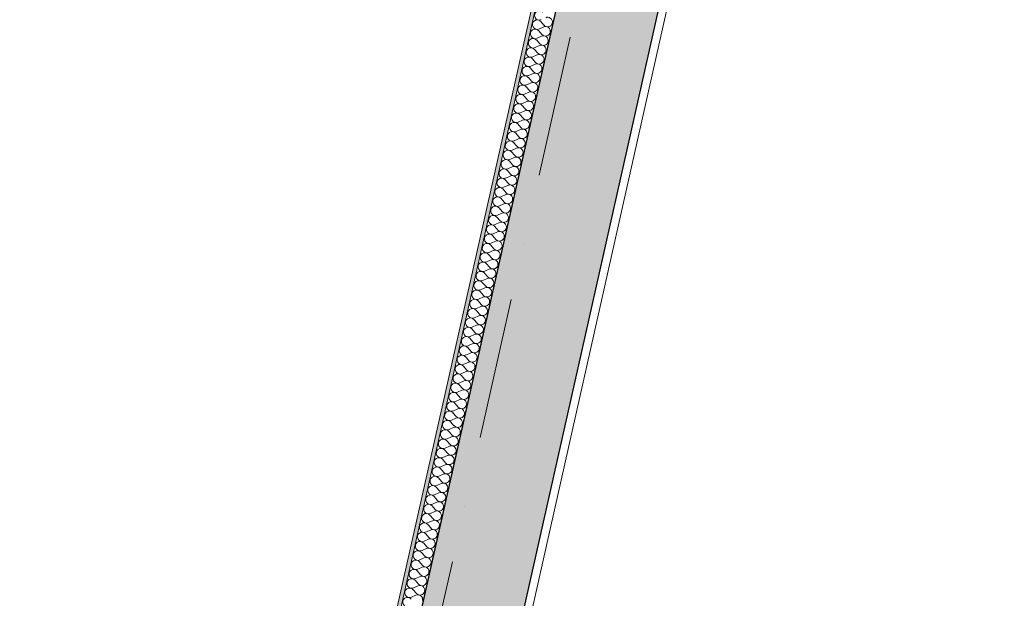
# Model space of a CAD drawing. Header units: millimetres. Extents: x -7218511 to -6645009, y 6003432 to 6221853.
# Tile 51 of 147: x -7184638 to -7182183, y 6146907 to 6148350. Entities that reach past the tile are written whole.
import ezdxf
from ezdxf.enums import TextEntityAlignment as Align

# ---------------------------------------------------------------- set-up
doc = ezdxf.new("R2010")
doc.units = ezdxf.units.MM
doc.header["$MEASUREMENT"] = 0
doc.linetypes.add('Штрихпунктирная', pattern=[670.277762, 352.777767, -176.388884, 0, -141.111112])
for name, color, linetype in [('S - МОП.АР', 7, 'Continuous'), ('АР-Стены_внешние_.АР', 7, 'Continuous'), ('АР-Стены_Перегородки_межквартирные_200.АР', 7, 'Continuous'), ('АР-Чертеж-Оси_Осевые размеры.АР', 7, 'Continuous')]:
    doc.layers.add(name, color=color, linetype=linetype)
for name, color, linetype, lineweight in [('АР-Стены_внешние_.АР_Ном._пера__1', 7, 'Continuous', 0), ('АР-Стены_Перегородки_межквартирные_200.АР_Ном._пера__1', 7, 'Continuous', 15), ('АР-Чертеж-Оси_Осевые размеры.АР_Ном._пера__120', 7, 'Continuous', 0)]:
    doc.layers.add(name, color=color, linetype=linetype, lineweight=lineweight)
doc.styles.add('РЎР“Р•РќР•Р\xa0Р\x98Р\xa0_РЎРўР\x98Р›Р¬_4', font='GOTHIC.TTF')

# ---------------------------------------------------------------- blocks, each defined once
blk = doc.blocks.new('*X375', base_point=(-6566190.3, 6562677.8))
at = {"layer": 'АР-Стены_Перегородки_межквартирные_200.АР_Ном._пера__1', "color": 7, "linetype": 'Continuous', "lineweight": 0}
for p, q in [((-7183344, 6148321.8), (-7183336.3, 6148312.7)), ((-7183343, 6148326.4), (-7183332.1, 6148331.3)), ((-7183338.8, 6148345), (-7183331.1, 6148336)), ((-7183349.3, 6148298.6), (-7183341.5, 6148289.5)), ((-7183348.2, 6148303.2), (-7183337.4, 6148308.1)), ((-7183354.5, 6148275.3), (-7183346.7, 6148266.3)), ((-7183353.4, 6148280), (-7183342.6, 6148284.8)), ((-7183359.7, 6148252.1), (-7183352, 6148243)), ((-7183358.7, 6148256.7), (-7183347.8, 6148261.6)), ((-7183364.9, 6148228.9), (-7183357.2, 6148219.8)), ((-7183363.9, 6148233.5), (-7183353, 6148238.4)), ((-7183370.1, 6148205.6), (-7183362.4, 6148196.6)), ((-7183369.1, 6148210.3), (-7183358.2, 6148215.2)), ((-7183375.3, 6148182.4), (-7183367.6, 6148173.3)), ((-7183374.3, 6148187), (-7183363.4, 6148191.9)), ((-7183380.6, 6148159.2), (-7183372.8, 6148150.1)), ((-7183379.5, 6148163.8), (-7183368.7, 6148168.7)), ((-7183385.8, 6148135.9), (-7183378.1, 6148126.9)), ((-7183384.7, 6148140.6), (-7183373.9, 6148145.5)), ((-7183391, 6148112.7), (-7183383.3, 6148103.6)), ((-7183390, 6148117.4), (-7183379.1, 6148122.2)), ((-7183400.4, 6148070.9), (-7183389.5, 6148075.8)), ((-7183396.2, 6148089.5), (-7183388.5, 6148080.4)), ((-7183395.2, 6148094.1), (-7183384.3, 6148099)), ((-7183405.6, 6148047.7), (-7183394.8, 6148052.5)), ((-7183401.4, 6148066.2), (-7183393.7, 6148057.2)), ((-7183410.8, 6148024.4), (-7183400, 6148029.3)), ((-7183406.7, 6148043), (-7183398.9, 6148034)), ((-7183416, 6148001.2), (-7183405.2, 6148006.1)), ((-7183411.9, 6148019.8), (-7183404.1, 6148010.7)), ((-7183421.3, 6147978), (-7183410.4, 6147982.8)), ((-7183417.1, 6147996.6), (-7183409.4, 6147987.5)), ((-7183426.5, 6147954.7), (-7183415.6, 6147959.6)), ((-7183422.3, 6147973.3), (-7183414.6, 6147964.3)), ((-7183431.7, 6147931.5), (-7183420.8, 6147936.4)), ((-7183427.5, 6147950.1), (-7183419.8, 6147941)), ((-7183436.9, 6147908.3), (-7183426.1, 6147913.2)), ((-7183432.7, 6147926.9), (-7183425, 6147917.8)), ((-7183443.2, 6147880.4), (-7183435.4, 6147871.3)), ((-7183442.1, 6147885), (-7183431.3, 6147889.9)), ((-7183438, 6147903.6), (-7183430.2, 6147894.6)), ((-7183448.4, 6147857.2), (-7183440.7, 6147848.1)), ((-7183447.3, 6147861.8), (-7183436.5, 6147866.7)), ((-7183453.6, 6147833.9), (-7183445.9, 6147824.9)), ((-7183452.6, 6147838.6), (-7183441.7, 6147843.5)), ((-7183458.8, 6147810.7), (-7183451.1, 6147801.6)), ((-7183457.8, 6147815.3), (-7183446.9, 6147820.2)), ((-7183464, 6147787.5), (-7183456.3, 6147778.4)), ((-7183463, 6147792.1), (-7183452.1, 6147797)), ((-7183469.3, 6147764.2), (-7183461.5, 6147755.2)), ((-7183468.2, 6147768.9), (-7183457.4, 6147773.8)), ((-7183474.5, 6147741), (-7183466.8, 6147732)), ((-7183473.4, 6147745.7), (-7183462.6, 6147750.5)), ((-7183479.7, 6147717.8), (-7183472, 6147708.7)), ((-7183478.7, 6147722.4), (-7183467.8, 6147727.3)), ((-7183484.9, 6147694.5), (-7183477.2, 6147685.5)), ((-7183483.9, 6147699.2), (-7183473, 6147704.1)), ((-7183490.1, 6147671.3), (-7183482.4, 6147662.3)), ((-7183489.1, 6147676), (-7183478.2, 6147680.8)), ((-7183499.5, 6147629.5), (-7183488.7, 6147634.4)), ((-7183495.4, 6147648.1), (-7183487.6, 6147639)), ((-7183494.3, 6147652.7), (-7183483.4, 6147657.6)), ((-7183504.7, 6147606.3), (-7183493.9, 6147611.2)), ((-7183500.6, 6147624.9), (-7183492.8, 6147615.8)), ((-7183510, 6147583), (-7183499.1, 6147587.9)), ((-7183505.8, 6147601.6), (-7183498.1, 6147592.6)), ((-7183515.2, 6147559.8), (-7183504.3, 6147564.7)), ((-7183511, 6147578.4), (-7183503.3, 6147569.3)), ((-7183520.4, 6147536.6), (-7183509.5, 6147541.5)), ((-7183516.2, 6147555.2), (-7183508.5, 6147546.1)), ((-7183525.6, 6147513.3), (-7183514.8, 6147518.2)), ((-7183521.4, 6147531.9), (-7183513.7, 6147522.9)), ((-7183530.8, 6147490.1), (-7183520, 6147495)), ((-7183526.7, 6147508.7), (-7183518.9, 6147499.6)), ((-7183537.1, 6147462.2), (-7183529.4, 6147453.2)), ((-7183536, 6147466.9), (-7183525.2, 6147471.8)), ((-7183531.9, 6147485.5), (-7183524.1, 6147476.4)), ((-7183542.3, 6147439), (-7183534.6, 6147430)), ((-7183541.3, 6147443.7), (-7183530.4, 6147448.5)), ((-7183547.5, 6147415.8), (-7183539.8, 6147406.7)), ((-7183546.5, 6147420.4), (-7183535.6, 6147425.3)), ((-7183552.7, 6147392.5), (-7183545, 6147383.5)), ((-7183551.7, 6147397.2), (-7183540.8, 6147402.1)), ((-7183558, 6147369.3), (-7183550.2, 6147360.3)), ((-7183556.9, 6147374), (-7183546.1, 6147378.8)), ((-7183563.2, 6147346.1), (-7183555.5, 6147337)), ((-7183562.1, 6147350.7), (-7183551.3, 6147355.6)), ((-7183568.4, 6147322.9), (-7183560.7, 6147313.8)), ((-7183567.4, 6147327.5), (-7183556.5, 6147332.4)), ((-7183573.6, 6147299.6), (-7183565.9, 6147290.6)), ((-7183572.6, 6147304.3), (-7183561.7, 6147309.2)), ((-7183578.8, 6147276.4), (-7183571.1, 6147267.3)), ((-7183577.8, 6147281), (-7183566.9, 6147285.9)), ((-7183584, 6147253.2), (-7183576.3, 6147244.1)), ((-7183583, 6147257.8), (-7183572.1, 6147262.7)), ((-7183589.3, 6147229.9), (-7183581.5, 6147220.9)), ((-7183588.2, 6147234.6), (-7183577.4, 6147239.5)), ((-7183598.7, 6147188.1), (-7183587.8, 6147193)), ((-7183594.5, 6147206.7), (-7183586.8, 6147197.6)), ((-7183593.4, 6147211.3), (-7183582.6, 6147216.2)), ((-7183603.9, 6147164.9), (-7183593, 6147169.8)), ((-7183599.7, 6147183.5), (-7183592, 6147174.4)), ((-7183609.1, 6147141.7), (-7183598.2, 6147146.5)), ((-7183604.9, 6147160.2), (-7183597.2, 6147151.2)), ((-7183614.3, 6147118.4), (-7183603.5, 6147123.3)), ((-7183610.1, 6147137), (-7183602.4, 6147128)), ((-7183619.5, 6147095.2), (-7183608.7, 6147100.1)), ((-7183615.4, 6147113.8), (-7183607.6, 6147104.7)), ((-7183624.7, 6147072), (-7183613.9, 6147076.8)), ((-7183620.6, 6147090.5), (-7183612.8, 6147081.5)), ((-7183630, 6147048.7), (-7183619.1, 6147053.6)), ((-7183625.8, 6147067.3), (-7183618.1, 6147058.3)), ((-7183636.2, 6147020.9), (-7183628.5, 6147011.8)), ((-7183635.2, 6147025.5), (-7183624.3, 6147030.4)), ((-7183631, 6147044.1), (-7183623.3, 6147035)), ((-7183641.4, 6146997.6), (-7183633.7, 6146988.6)), ((-7183640.4, 6147002.3), (-7183629.5, 6147007.2)), ((-7183646.7, 6146974.4), (-7183638.9, 6146965.3)), ((-7183645.6, 6146979), (-7183634.8, 6146983.9)), ((-7183651.9, 6146951.2), (-7183644.1, 6146942.1)), ((-7183650.8, 6146955.8), (-7183640, 6146960.7)), ((-7183657.1, 6146927.9), (-7183649.4, 6146918.9)), ((-7183656.1, 6146932.6), (-7183645.2, 6146937.5)), ((-7183661.3, 6146909.3), (-7183650.4, 6146914.2))]:
    blk.add_line(p, q, dxfattribs=at)
for centre, start, end in [((-7183342.7, 6148360.5), 40.4717, 294.2115), ((-7183347.9, 6148337.3), 40.4717, 294.2115), ((-7183322, 6148343.7), 347.3416, 114.2115), ((-7183353.1, 6148314.1), 40.4717, 294.2115), ((-7183327.3, 6148320.5), 347.3416, 114.2115), ((-7183322, 6148343.7), 220.4717, 347.3416), ((-7183358.3, 6148290.8), 40.4717, 294.2115), ((-7183332.5, 6148297.2), 347.3416, 114.2115), ((-7183327.3, 6148320.5), 220.4717, 347.3416), ((-7183363.5, 6148267.6), 40.4717, 294.2115), ((-7183337.7, 6148274), 347.3416, 114.2115), ((-7183332.5, 6148297.2), 220.4717, 347.3416), ((-7183368.7, 6148244.4), 40.4717, 294.2115), ((-7183342.9, 6148250.8), 220.4717, 347.3416), ((-7183342.9, 6148250.8), 347.3416, 114.2115), ((-7183337.7, 6148274), 220.4717, 347.3416), ((-7183374, 6148221.1), 40.4717, 294.2115), ((-7183348.1, 6148227.5), 220.4717, 347.3416), ((-7183348.1, 6148227.5), 347.3416, 114.2115), ((-7183379.2, 6148197.9), 40.4717, 294.2115), ((-7183353.3, 6148204.3), 220.4717, 347.3416), ((-7183353.3, 6148204.3), 347.3416, 114.2115), ((-7183384.4, 6148174.7), 40.4717, 294.2115), ((-7183358.6, 6148181.1), 220.4717, 347.3416), ((-7183358.6, 6148181.1), 347.3416, 114.2115), ((-7183389.6, 6148151.4), 40.4717, 294.2115), ((-7183363.8, 6148157.8), 220.4717, 347.3416), ((-7183363.8, 6148157.8), 347.3416, 114.2115), ((-7183394.8, 6148128.2), 40.4717, 294.2115), ((-7183369, 6148134.6), 220.4717, 347.3416), ((-7183369, 6148134.6), 347.3416, 114.2115), ((-7183400.1, 6148105), 40.4717, 294.2115), ((-7183374.2, 6148111.4), 220.4717, 347.3416), ((-7183374.2, 6148111.4), 347.3416, 114.2115), ((-7183405.3, 6148081.7), 40.4717, 294.2115), ((-7183384.7, 6148064.9), 347.3416, 114.2115), ((-7183379.4, 6148088.1), 220.4717, 347.3416), ((-7183379.4, 6148088.1), 347.3416, 114.2115), ((-7183410.5, 6148058.5), 40.4717, 294.2115), ((-7183389.9, 6148041.7), 347.3416, 114.2115), ((-7183384.7, 6148064.9), 220.4717, 347.3416), ((-7183415.7, 6148035.3), 40.4717, 294.2115), ((-7183395.1, 6148018.5), 347.3416, 114.2115), ((-7183389.9, 6148041.7), 220.4717, 347.3416), ((-7183420.9, 6148012.1), 40.4717, 294.2115), ((-7183400.3, 6147995.2), 347.3416, 114.2115), ((-7183395.1, 6148018.5), 220.4717, 347.3416), ((-7183431.4, 6147965.6), 40.4717, 294.2115), ((-7183426.1, 6147988.8), 40.4717, 294.2115), ((-7183405.5, 6147972), 347.3416, 114.2115), ((-7183400.3, 6147995.2), 220.4717, 347.3416), ((-7183436.6, 6147942.4), 40.4717, 294.2115), ((-7183410.7, 6147948.8), 347.3416, 114.2115), ((-7183405.5, 6147972), 220.4717, 347.3416), ((-7183441.8, 6147919.1), 40.4717, 294.2115), ((-7183416, 6147925.5), 347.3416, 114.2115), ((-7183410.7, 6147948.8), 220.4717, 347.3416), ((-7183447, 6147895.9), 40.4717, 294.2115), ((-7183421.2, 6147902.3), 347.3416, 114.2115), ((-7183416, 6147925.5), 220.4717, 347.3416), ((-7183452.2, 6147872.7), 40.4717, 294.2115), ((-7183426.4, 6147879.1), 347.3416, 114.2115), ((-7183421.2, 6147902.3), 220.4717, 347.3416), ((-7183457.4, 6147849.4), 40.4717, 294.2115), ((-7183431.6, 6147855.8), 347.3416, 114.2115), ((-7183426.4, 6147879.1), 220.4717, 347.3416), ((-7183462.7, 6147826.2), 40.4717, 294.2115), ((-7183436.8, 6147832.6), 347.3416, 114.2115), ((-7183431.6, 6147855.8), 220.4717, 347.3416), ((-7183467.9, 6147803), 40.4717, 294.2115), ((-7183442, 6147809.4), 220.4717, 347.3416), ((-7183442, 6147809.4), 347.3416, 114.2115), ((-7183436.8, 6147832.6), 220.4717, 347.3416), ((-7183473.1, 6147779.7), 40.4717, 294.2115), ((-7183447.3, 6147786.1), 220.4717, 347.3416), ((-7183447.3, 6147786.1), 347.3416, 114.2115), ((-7183478.3, 6147756.5), 40.4717, 294.2115), ((-7183452.5, 6147762.9), 220.4717, 347.3416), ((-7183452.5, 6147762.9), 347.3416, 114.2115), ((-7183483.5, 6147733.3), 40.4717, 294.2115), ((-7183457.7, 6147739.7), 220.4717, 347.3416), ((-7183457.7, 6147739.7), 347.3416, 114.2115), ((-7183488.8, 6147710.1), 40.4717, 294.2115), ((-7183462.9, 6147716.5), 220.4717, 347.3416), ((-7183462.9, 6147716.5), 347.3416, 114.2115), ((-7183494, 6147686.8), 40.4717, 294.2115), ((-7183468.1, 6147693.2), 220.4717, 347.3416), ((-7183468.1, 6147693.2), 347.3416, 114.2115), ((-7183499.2, 6147663.6), 40.4717, 294.2115), ((-7183478.6, 6147646.8), 347.3416, 114.2115), ((-7183473.3, 6147670), 220.4717, 347.3416), ((-7183473.3, 6147670), 347.3416, 114.2115), ((-7183504.4, 6147640.4), 40.4717, 294.2115), ((-7183483.8, 6147623.5), 347.3416, 114.2115), ((-7183478.6, 6147646.8), 220.4717, 347.3416), ((-7183509.6, 6147617.1), 40.4717, 294.2115), ((-7183489, 6147600.3), 347.3416, 114.2115), ((-7183483.8, 6147623.5), 220.4717, 347.3416), ((-7183514.8, 6147593.9), 40.4717, 294.2115), ((-7183494.2, 6147577.1), 347.3416, 114.2115), ((-7183489, 6147600.3), 220.4717, 347.3416), ((-7183520.1, 6147570.7), 40.4717, 294.2115), ((-7183499.4, 6147553.8), 347.3416, 114.2115), ((-7183494.2, 6147577.1), 220.4717, 347.3416), ((-7183530.5, 6147524.2), 40.4717, 294.2115), ((-7183525.3, 6147547.4), 40.4717, 294.2115), ((-7183504.7, 6147530.6), 347.3416, 114.2115), ((-7183499.4, 6147553.8), 220.4717, 347.3416), ((-7183535.7, 6147501), 40.4717, 294.2115), ((-7183509.9, 6147507.4), 347.3416, 114.2115), ((-7183504.7, 6147530.6), 220.4717, 347.3416), ((-7183540.9, 6147477.7), 40.4717, 294.2115), ((-7183515.1, 6147484.1), 347.3416, 114.2115), ((-7183509.9, 6147507.4), 220.4717, 347.3416), ((-7183546.1, 6147454.5), 40.4717, 294.2115), ((-7183520.3, 6147460.9), 347.3416, 114.2115), ((-7183515.1, 6147484.1), 220.4717, 347.3416), ((-7183551.4, 6147431.3), 40.4717, 294.2115), ((-7183525.5, 6147437.7), 347.3416, 114.2115), ((-7183520.3, 6147460.9), 220.4717, 347.3416), ((-7183556.6, 6147408.1), 40.4717, 294.2115), ((-7183530.7, 6147414.5), 347.3416, 114.2115), ((-7183525.5, 6147437.7), 220.4717, 347.3416), ((-7183561.8, 6147384.8), 40.4717, 294.2115), ((-7183536, 6147391.2), 220.4717, 347.3416), ((-7183536, 6147391.2), 347.3416, 114.2115), ((-7183530.7, 6147414.5), 220.4717, 347.3416), ((-7183567, 6147361.6), 40.4717, 294.2115), ((-7183541.2, 6147368), 220.4717, 347.3416), ((-7183541.2, 6147368), 347.3416, 114.2115), ((-7183572.2, 6147338.4), 40.4717, 294.2115), ((-7183546.4, 6147344.8), 220.4717, 347.3416), ((-7183546.4, 6147344.8), 347.3416, 114.2115), ((-7183577.5, 6147315.1), 40.4717, 294.2115), ((-7183551.6, 6147321.5), 220.4717, 347.3416), ((-7183551.6, 6147321.5), 347.3416, 114.2115), ((-7183582.7, 6147291.9), 40.4717, 294.2115), ((-7183556.8, 6147298.3), 220.4717, 347.3416), ((-7183556.8, 6147298.3), 347.3416, 114.2115), ((-7183587.9, 6147268.7), 40.4717, 294.2115), ((-7183562, 6147275.1), 220.4717, 347.3416), ((-7183562, 6147275.1), 347.3416, 114.2115), ((-7183593.1, 6147245.4), 40.4717, 294.2115), ((-7183567.3, 6147251.8), 220.4717, 347.3416), ((-7183567.3, 6147251.8), 347.3416, 114.2115), ((-7183598.3, 6147222.2), 40.4717, 294.2115), ((-7183577.7, 6147205.4), 347.3416, 114.2115), ((-7183572.5, 6147228.6), 220.4717, 347.3416), ((-7183572.5, 6147228.6), 347.3416, 114.2115), ((-7183603.5, 6147199), 40.4717, 294.2115), ((-7183582.9, 6147182.1), 347.3416, 114.2115), ((-7183577.7, 6147205.4), 220.4717, 347.3416), ((-7183608.8, 6147175.7), 40.4717, 294.2115), ((-7183588.1, 6147158.9), 347.3416, 114.2115), ((-7183582.9, 6147182.1), 220.4717, 347.3416), ((-7183614, 6147152.5), 40.4717, 294.2115), ((-7183593.4, 6147135.7), 347.3416, 114.2115), ((-7183588.1, 6147158.9), 220.4717, 347.3416), ((-7183619.2, 6147129.3), 40.4717, 294.2115), ((-7183598.6, 6147112.5), 347.3416, 114.2115), ((-7183593.4, 6147135.7), 220.4717, 347.3416), ((-7183629.6, 6147082.8), 40.4717, 294.2115), ((-7183624.4, 6147106.1), 40.4717, 294.2115), ((-7183603.8, 6147089.2), 347.3416, 114.2115), ((-7183598.6, 6147112.5), 220.4717, 347.3416), ((-7183634.8, 6147059.6), 40.4717, 294.2115), ((-7183609, 6147066), 347.3416, 114.2115), ((-7183603.8, 6147089.2), 220.4717, 347.3416), ((-7183640.1, 6147036.4), 40.4717, 294.2115), ((-7183614.2, 6147042.8), 347.3416, 114.2115), ((-7183609, 6147066), 220.4717, 347.3416), ((-7183645.3, 6147013.1), 40.4717, 294.2115), ((-7183619.4, 6147019.5), 347.3416, 114.2115), ((-7183614.2, 6147042.8), 220.4717, 347.3416), ((-7183650.5, 6146989.9), 40.4717, 294.2115), ((-7183624.7, 6146996.3), 347.3416, 114.2115), ((-7183619.4, 6147019.5), 220.4717, 347.3416), ((-7183655.7, 6146966.7), 40.4717, 294.2115), ((-7183629.9, 6146973.1), 347.3416, 114.2115), ((-7183624.7, 6146996.3), 220.4717, 347.3416), ((-7183660.9, 6146943.4), 40.4717, 294.2115), ((-7183635.1, 6146949.8), 220.4717, 347.3416), ((-7183635.1, 6146949.8), 347.3416, 114.2115), ((-7183629.9, 6146973.1), 220.4717, 347.3416), ((-7183666.2, 6146920.2), 40.4717, 294.2115), ((-7183640.3, 6146926.6), 220.4717, 347.3416), ((-7183640.3, 6146926.6), 347.3416, 114.2115), ((-7183671.4, 6146897), 40.4717, 294.2115), ((-7183645.5, 6146903.4), 347.3416, 114.2115)]:
    blk.add_arc(centre, 11.9, start, end, dxfattribs=at)
blk = doc.blocks.new('Стена_195_3', base_point=(-7182635.2, 6151615.7))
at = {"layer": 'АР-Стены_Перегородки_межквартирные_200.АР', "linetype": 'Continuous', "lineweight": 0, "true_color": 0x000000}
h = blk.add_hatch(dxfattribs=at)
h.set_pattern_fill('ШТУКАТУРКА__ГИПС_01_0003', color=18, style=0, pattern_type=2)
h.set_pattern_definition([(45, (-6566190.34, 6563027.8), (-111.369318, 111.369318), [0, -105, 0, -157.5]), (110, (-6565840.34, 6563027.8), (148.001588, 53.868173), [0, -77, 0, -133])])
h.paths.add_polyline_path([(-7182635.2, 6151615.7), (-7185915.8, 6137009.4), (-7185906, 6137007.2), (-7182625.5, 6151613.5)])
at = {"layer": 'АР-Стены_Перегородки_межквартирные_200.АР_Ном._пера__1', "color": 7, "linetype": 'Continuous', "lineweight": 0}
blk.add_line((-7182625.5, 6151613.5), (-7185906, 6137007.2), dxfattribs=at)
at = {"layer": 'АР-Стены_Перегородки_межквартирные_200.АР_Ном._пера__1', "color": 7, "linetype": 'Continuous', "lineweight": 0, "flags": 128}
for points in [[(-7182635.2, 6151615.7), (-7185915.8, 6137009.4)], [(-7185857.2, 6136996.2), (-7182576.7, 6151602.5)]]:
    blk.add_lwpolyline(points, dxfattribs=at)
at = {"layer": 'АР-Стены_Перегородки_межквартирные_200.АР', "color": 7, "lineweight": 0}
blk.add_blockref('*X375', (-6566190.3, 6562677.8), dxfattribs=at)
blk = doc.blocks.new('Стандартный Маркер Сетки[4]_3', base_point=(-7182312.1, 6152552))
at = {"layer": 'АР-Чертеж-Оси_Осевые размеры.АР_Ном._пера__120', "color": 7, "linetype": 'Штрихпунктирная', "lineweight": 0}
blk.add_line((-7182531.3, 6151576.3), (-7187093.8, 6131261.9), dxfattribs=at)
at = {"layer": 'АР-Чертеж-Оси_Осевые размеры.АР_Ном._пера__120', "color": 7, "lineweight": 0, "style": 'РЎР“Р•РќР•Р\xa0Р\x98Р\xa0_РЎРўР\x98Р›Р¬_4'}
blk.add_attdef('AC_MarkerText_1', text='', height=350, rotation=347.3417, dxfattribs=at).set_placement((-7187352.5, 6129979.4), align=Align.TOP_CENTER)
blk = doc.blocks.new('Стандартный Маркер Сетки[18]_3', base_point=(-7182312.1, 6152552))
at = {"layer": 'АР-Чертеж-Оси_Осевые размеры.АР_Ном._пера__120', "color": 7, "linetype": 'Штрихпунктирная', "lineweight": 0}
blk.add_line((-7182531.3, 6151576.3), (-7187093.8, 6131261.9), dxfattribs=at)
at = {"layer": 'АР-Чертеж-Оси_Осевые размеры.АР_Ном._пера__120', "color": 7, "lineweight": 0, "style": 'РЎР“Р•РќР•Р\xa0Р\x98Р\xa0_РЎРўР\x98Р›Р¬_4'}
blk.add_attdef('AC_MarkerText_1', text='', height=350, rotation=347.3417, dxfattribs=at).set_placement((-7187352.5, 6129979.4), align=Align.TOP_CENTER)
blk = doc.blocks.new('Стандартный Маркер Сетки[19]_3', base_point=(-7182312.1, 6152552))
at = {"layer": 'АР-Чертеж-Оси_Осевые размеры.АР_Ном._пера__120', "color": 7, "linetype": 'Штрихпунктирная', "lineweight": 0}
blk.add_line((-7182531.3, 6151576.3), (-7187093.8, 6131261.9), dxfattribs=at)
at = {"layer": 'АР-Чертеж-Оси_Осевые размеры.АР_Ном._пера__120', "color": 7, "lineweight": 0, "style": 'РЎР“Р•РќР•Р\xa0Р\x98Р\xa0_РЎРўР\x98Р›Р¬_4'}
blk.add_attdef('AC_MarkerText_1', text='', height=350, rotation=347.3417, dxfattribs=at).set_placement((-7187352.5, 6129979.4), align=Align.TOP_CENTER)
blk = doc.blocks.new('Стандартный Маркер Сетки[20]_3', base_point=(-7182312.1, 6152552))
at = {"layer": 'АР-Чертеж-Оси_Осевые размеры.АР_Ном._пера__120', "color": 7, "linetype": 'Штрихпунктирная', "lineweight": 0}
blk.add_line((-7182531.3, 6151576.3), (-7187093.8, 6131261.9), dxfattribs=at)
at = {"layer": 'АР-Чертеж-Оси_Осевые размеры.АР_Ном._пера__120', "color": 7, "lineweight": 0, "style": 'РЎР“Р•РќР•Р\xa0Р\x98Р\xa0_РЎРўР\x98Р›Р¬_4'}
blk.add_attdef('AC_MarkerText_1', text='', height=350, rotation=347.3417, dxfattribs=at).set_placement((-7187352.5, 6129979.4), align=Align.TOP_CENTER)
blk = doc.blocks.new('Стандартный Маркер Сетки[33]_3', base_point=(-7182312.1, 6152552))
at = {"layer": 'АР-Чертеж-Оси_Осевые размеры.АР_Ном._пера__120', "color": 7, "linetype": 'Штрихпунктирная', "lineweight": 0}
blk.add_line((-7182531.3, 6151576.3), (-7187093.8, 6131261.9), dxfattribs=at)
at = {"layer": 'АР-Чертеж-Оси_Осевые размеры.АР_Ном._пера__120', "color": 7, "lineweight": 0, "style": 'РЎР“Р•РќР•Р\xa0Р\x98Р\xa0_РЎРўР\x98Р›Р¬_4'}
blk.add_attdef('AC_MarkerText_1', text='', height=350, rotation=347.3417, dxfattribs=at).set_placement((-7187352.5, 6129979.4), align=Align.TOP_CENTER)
blk = doc.blocks.new('Стандартный Маркер Сетки[47]_3', base_point=(-7182312.1, 6152552))
at = {"layer": 'АР-Чертеж-Оси_Осевые размеры.АР_Ном._пера__120', "color": 7, "linetype": 'Штрихпунктирная', "lineweight": 0}
blk.add_line((-7182531.3, 6151576.3), (-7187093.8, 6131261.9), dxfattribs=at)
at = {"layer": 'АР-Чертеж-Оси_Осевые размеры.АР_Ном._пера__120', "color": 7, "lineweight": 0, "style": 'РЎР“Р•РќР•Р\xa0Р\x98Р\xa0_РЎРўР\x98Р›Р¬_4'}
blk.add_attdef('AC_MarkerText_1', text='', height=350, rotation=347.3417, dxfattribs=at).set_placement((-7187352.5, 6129979.4), align=Align.TOP_CENTER)
blk = doc.blocks.new('Стандартный Маркер Сетки[48]_3', base_point=(-7182312.1, 6152552))
at = {"layer": 'АР-Чертеж-Оси_Осевые размеры.АР_Ном._пера__120', "color": 7, "linetype": 'Штрихпунктирная', "lineweight": 0}
blk.add_line((-7182531.3, 6151576.3), (-7187093.8, 6131261.9), dxfattribs=at)
at = {"layer": 'АР-Чертеж-Оси_Осевые размеры.АР_Ном._пера__120', "color": 7, "lineweight": 0, "style": 'РЎР“Р•РќР•Р\xa0Р\x98Р\xa0_РЎРўР\x98Р›Р¬_4'}
blk.add_attdef('AC_MarkerText_1', text='', height=350, rotation=347.3417, dxfattribs=at).set_placement((-7187352.5, 6129979.4), align=Align.TOP_CENTER)
blk = doc.blocks.new('Стандартный Маркер Сетки[49]_3', base_point=(-7182312.1, 6152552))
at = {"layer": 'АР-Чертеж-Оси_Осевые размеры.АР_Ном._пера__120', "color": 7, "linetype": 'Штрихпунктирная', "lineweight": 0}
blk.add_line((-7182531.3, 6151576.3), (-7187093.8, 6131261.9), dxfattribs=at)
at = {"layer": 'АР-Чертеж-Оси_Осевые размеры.АР_Ном._пера__120', "color": 7, "lineweight": 0, "style": 'РЎР“Р•РќР•Р\xa0Р\x98Р\xa0_РЎРўР\x98Р›Р¬_4'}
blk.add_attdef('AC_MarkerText_1', text='', height=350, rotation=347.3417, dxfattribs=at).set_placement((-7187352.5, 6129979.4), align=Align.TOP_CENTER)
blk = doc.blocks.new('Стена_252_3', base_point=(-7185730.9, 6136988.3))
at = {"layer": 'АР-Стены_внешние_.АР', "linetype": 'Continuous', "lineweight": 0, "true_color": 0x000000}
h = blk.add_hatch(dxfattribs=at)
h.set_pattern_fill('ЖЕЛЕЗОБЕТОН__PROJECT__0003', color=18, style=0, pattern_type=2)
h.set_pattern_definition([(45, (-6566190.34, 6562677.8), (-84.852814, 84.852814), []), (45, (-6566232.77, 6562720.22), (-84.852814, 84.852814), [90, -30, 0, -30])])
h.paths.add_polyline_path([(-7185618.3, 6136963), (-7185604.6, 6136980.4), (-7182332.8, 6151547.7), (-7182576.7, 6151602.5), (-7185852.8, 6137015.7)])
at = {"layer": 'АР-Стены_внешние_.АР_Ном._пера__1', "color": 7, "linetype": 'Continuous', "lineweight": 30, "flags": 128}
for points in [[(-7185604.6, 6136980.4), (-7182288.9, 6151742.9)], [(-7182576.7, 6151602.5), (-7185852.8, 6137015.7)]]:
    blk.add_lwpolyline(points, dxfattribs=at)

msp = doc.modelspace()

# ---------------------------------------------------------------- linework, layer by layer
at = {"layer": 'S - МОП.АР', "color": 254, "linetype": 'Continuous', "lineweight": 0, "true_color": 0xdadada, "flags": 128}
msp.add_lwpolyline([(-7182742.7, 6149631), (-7183916.2, 6144405.8), (-7177667.2, 6143002.3), (-7177662.8, 6143021.8), (-7177662.8, 6143021.8), (-7177526.9, 6143626.8), (-7177545.3, 6143631), (-7177164.2, 6145328), (-7177165.3, 6145328.2), (-7176981.2, 6146147.8), (-7176864.8, 6146666.3), (-7176322.8, 6146544.6), (-7175939.5, 6148251), (-7176368.6, 6148347.4), (-7175918.2, 6150352.9), (-7177284.7, 6150659.8), (-7177240.8, 6150855), (-7178801.9, 6151205.6), (-7178850.1, 6150991), (-7178947.7, 6151012.9), (-7179000.3, 6150778.8), (-7179425.4, 6148885.9)], close=True, dxfattribs=at)

# ---------------------------------------------------------------- block references
at = {"layer": 'АР-Стены_внешние_.АР', "color": 7, "lineweight": 0}
msp.add_blockref('Стена_252_3', (-7185730.9, 6136988.3), dxfattribs=at)
at = {"layer": 'АР-Стены_Перегородки_межквартирные_200.АР', "color": 7, "lineweight": 0}
msp.add_blockref('Стена_195_3', (-7182635.2, 6151615.7), dxfattribs=at)
at = {"layer": 'АР-Чертеж-Оси_Осевые размеры.АР', "color": 8, "linetype": 'Continuous', "lineweight": 15}
for name in ['Стандартный Маркер Сетки[4]_3', 'Стандартный Маркер Сетки[18]_3', 'Стандартный Маркер Сетки[19]_3', 'Стандартный Маркер Сетки[20]_3', 'Стандартный Маркер Сетки[33]_3', 'Стандартный Маркер Сетки[47]_3', 'Стандартный Маркер Сетки[48]_3', 'Стандартный Маркер Сетки[49]_3']:
    msp.add_blockref(name, (-7182312.1, 6152552), dxfattribs=at)

doc.saveas('drawing.dxf')
